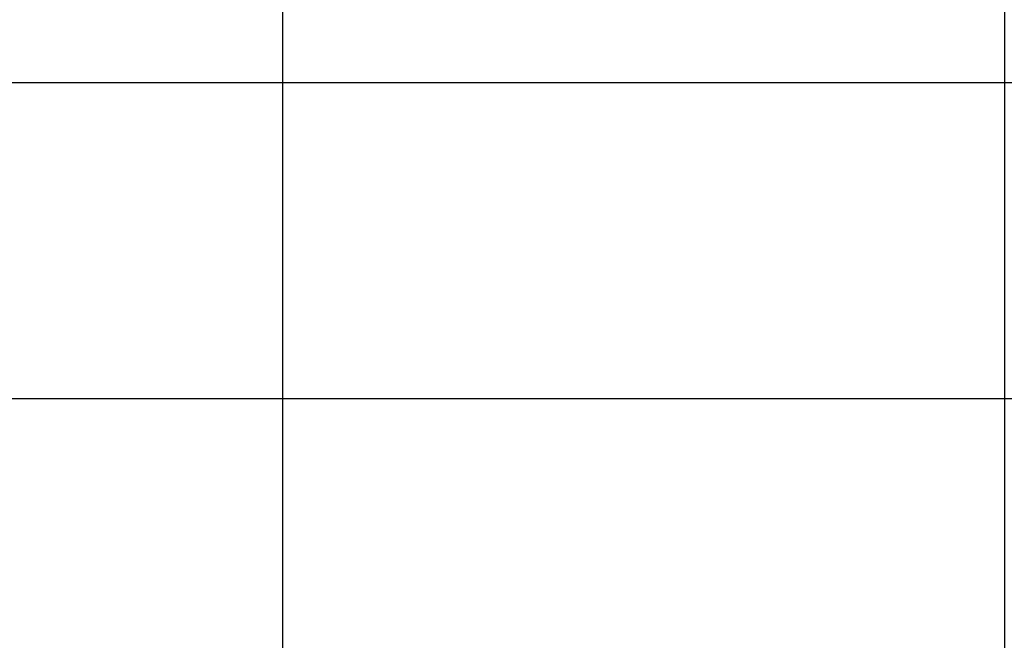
# Model space of a CAD drawing. Extents: x -335 to 1339, y 761 to 1310.
# Tile 29 of 256: x -31 to -20, y 1246 to 1253. Entities that reach past the tile are written whole.
import ezdxf
from ezdxf.enums import TextEntityAlignment as Align

# ---------------------------------------------------------------- set-up
doc = ezdxf.new("R2018")
doc.units = 0
doc.header["$MEASUREMENT"] = 0
doc.layers.add('B_ANNO', color=7, linetype='Continuous', lineweight=18)
doc.layers.add('B_ANNO_TEXT', color=7, linetype='Continuous', lineweight=18)
doc.styles.add('Annotative', font='calibri.ttf', dxfattribs={"height": 0.0625})
doc.styles.get("Standard").update_dxf_attribs({"font": 'calibri.ttf'})

# ---------------------------------------------------------------- blocks, each defined once
blk = doc.blocks.new('*T57')
at = {"layer": 'B_ANNO', "color": 0, "linetype": 'ByBlock', "lineweight": -2, "transparency": 16777216}
for p, q in [((0, 0), (78, 0)), ((0, 0), (0, -45.5)), ((8, 0), (8, -45.5)), ((12, 0), (12, -45.5)), ((20, 0), (20, -45.5)), ((27.999, 0), (27.999, -45.5)), ((37.999, 0), (37.999, -45.5)), ((42, 0), (42, -45.5)), ((50, 0), (50, -45.5)), ((78, 0), (78, -45.5)), ((0, -3.5), (78, -3.5)), ((0, -7), (78, -7)), ((0, -10.5), (78, -10.5)), ((0, -14), (78, -14)), ((0, -17.5), (78, -17.5)), ((0, -21), (78, -21)), ((0, -24.5), (78, -24.5)), ((0, -28), (78, -28)), ((0, -31.5), (78, -31.5)), ((0, -35), (78, -35)), ((0, -38.5), (78, -38.5)), ((0, -42), (78, -42)), ((0, -45.5), (78, -45.5))]:
    blk.add_line(p, q, dxfattribs=at)
blk = doc.blocks.new('INS_SS32_BASE')
at = {"layer": 'B_ANNO_TEXT', "lineweight": 30}
for tag, p in [('SUB1', (311.281, 226.103)), ('SUB2', (319.281, 226.103))]:
    blk.add_attdef(tag, text='', height=1.5, dxfattribs=at).set_placement(p, align=Align.MIDDLE_CENTER)
at = {"layer": 'B_ANNO_TEXT', "style": 'Annotative'}
for tag, p in [('CORNER1', (97.357, 101.834)), ('CORNER2', (98.569, 3.306))]:
    blk.add_attdef(tag, text='', height=1.5, dxfattribs=at).set_placement(p, align=Align.BOTTOM_RIGHT)

msp = doc.modelspace()

# ---------------------------------------------------------------- block references
ref = msp.add_blockref('INS_SS32_BASE', (-335.059, 1058.301))
lines = msp.add_mtext('XX.\\PABUT.', dxfattribs={"layer": 'B_ANNO_TEXT', "insert": (-23.778, 1284.404), "char_height": 195.0557, "attachment_point": 1})
ref.add_attrib('SUB1', '', (-23.778, 1284.404)).embed_mtext(lines)

# ---------------------------------------------------------------- next in the draw order: block references
msp.add_blockref('*T57', (-39.778, 1280.279))

doc.saveas('drawing.dxf')
